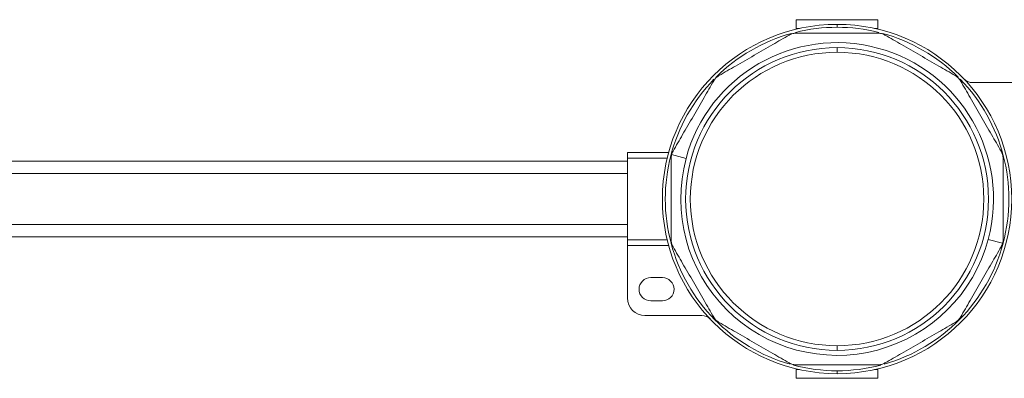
# Model space of a CAD drawing. Header units: millimetres. Extents: x -456 to 1926, y -70 to 431.
# Tile 28 of 44: x 371 to 541, y 369 to 431. Entities that reach past the tile are written whole.
import ezdxf

# ---------------------------------------------------------------- set-up
doc = ezdxf.new("R2010")
doc.units = ezdxf.units.MM
doc.linetypes.add('SLD-Solid', pattern=[0])

msp = doc.modelspace()

# ---------------------------------------------------------------- linework, layer by layer
at = {"color": 7, "linetype": 'SLD-Solid', "lineweight": 18}
for p, q in [((504.81, 430.94), (518.81, 430.94)), ((504.81, 429.44), (504.81, 430.94)), ((505.37, 429.44), (504.81, 429.44)), ((504.81, 429.31), (504.81, 429.44)), ((511.81, 429.64), (511.81, 430.14)), ((518.81, 429.44), (518.26, 429.44)), ((518.81, 430.94), (518.81, 429.44)), ((518.81, 429.44), (518.81, 429.31)), ((511.81, 425.34), (511.81, 426.14)), ((535.05, 420.14), (544.81, 420.14)), ((482.9, 408.14), (475.81, 408.14)), ((475.81, 407.14), (475.81, 408.14)), ((485.88, 407.09), (483.4, 407.76)), ((475.81, 406.64), (347.81, 406.64)), ((482.64, 407.14), (475.81, 407.14)), ((475.81, 393.14), (475.81, 407.14)), ((475.81, 404.52), (347.81, 404.52)), ((475.81, 395.77), (347.81, 395.77)), ((347.81, 393.64), (475.81, 393.64)), ((482.64, 393.14), (475.81, 393.14)), ((475.81, 392.14), (475.81, 393.14)), ((537.75, 393.19), (540.23, 392.53)), ((482.9, 392.14), (475.81, 392.14)), ((475.81, 383.14), (475.81, 392.14)), ((481.81, 386.64), (479.81, 386.64)), ((479.81, 382.64), (481.81, 382.64)), ((488.58, 380.14), (478.81, 380.14)), ((511.81, 374.94), (511.81, 374.14)), ((504.81, 370.84), (504.81, 370.97)), ((504.81, 370.84), (505.37, 370.84)), ((504.81, 369.34), (504.81, 370.84)), ((511.81, 370.64), (511.81, 370.14)), ((518.26, 370.84), (518.81, 370.84)), ((518.81, 370.97), (518.81, 370.84)), ((518.81, 370.84), (518.81, 369.34)), ((518.81, 369.34), (504.81, 369.34))]:
    msp.add_line(p, q, dxfattribs=at)
for centre, radius, start, end in [((511.81, 400.14), 30, 90, 270), ((511.81, 400.14), 29.5, 90, 104.0092), ((511.81, 400.14), 30, 270, 90), ((511.81, 400.14), 29.5, 75.9908, 90), ((511.81, 400.14), 29.5, 105.3407, 134.7625), ((511.81, 400.14), 29.5, 45.2375, 74.6593), ((511.81, 400.14), 26, 90, 270), ((511.81, 400.14), 26.85, 345, 165), ((511.81, 400.14), 26, 270, 90), ((511.81, 400.14), 25.2, 90, 270), ((511.81, 400.14), 25.2, 270, 90), ((511.81, 400.14), 29.5, 135.7753, 254.1101), ((511.81, 400.14), 29.5, 285.8899, 44.2247), ((535.05, 422.14), 2, 223.4325, 270), ((511.81, 400.14), 26.85, 165, 345), ((479.81, 384.64), 2, 90, 270), ((481.81, 384.64), 2, 270, 90), ((478.81, 383.14), 3, 180, 270), ((488.58, 378.14), 2, 43.4325, 90), ((511.81, 400.14), 29.5, 255.2893, 270), ((511.81, 400.14), 29.5, 270, 284.7107)]:
    msp.add_arc(centre, radius, start, end, dxfattribs=at)
for points, knots in [([(491.53, 421.34), (492.48, 421.89), (494.47, 423.04), (497.56, 424.82), (500.66, 426.61), (502.65, 427.76), (503.6, 428.31)], [0, 0, 0, 0, 0.236422, 0.499664, 0.763434, 1, 1, 1, 1]), ([(504.85, 428.64), (505.94, 428.64), (508.24, 428.64), (511.81, 428.64), (515.38, 428.64), (517.69, 428.64), (518.78, 428.64)], [0, 0, 0, 0, 0.236329, 0.499843, 0.763462, 1, 1, 1, 1]), ([(520.03, 428.31), (520.97, 427.76), (522.97, 426.61), (526.06, 424.82), (529.16, 423.04), (531.15, 421.89), (532.1, 421.34)], [0, 0, 0, 0, 0.236379, 0.499917, 0.763509, 1, 1, 1, 1]), ([(483.65, 408.36), (484.19, 409.3), (485.35, 411.3), (487.13, 414.39), (488.92, 417.48), (490.07, 419.48), (490.62, 420.43)], [0, 0, 0, 0, 0.236407, 0.499638, 0.763417, 1, 1, 1, 1]), ([(533.01, 420.43), (533.56, 419.48), (534.71, 417.49), (536.5, 414.39), (538.28, 411.3), (539.43, 409.3), (539.98, 408.36)], [0, 0, 0, 0, 0.236426, 0.49999, 0.763559, 1, 1, 1, 1]), ([(483.4, 407.76), (483.37, 407.64), (483.32, 407.42), (483.32, 407.21), (483.31, 407.11)], [0, 0, 0, 0, 0.5494201, 1, 1, 1, 1]), ([(483.65, 408.36), (483.59, 408.25), (483.49, 408.06), (483.43, 407.85), (483.4, 407.76)], [0, 0, 0, 0, 0.570321, 1, 1, 1, 1]), ([(483.31, 393.18), (483.31, 394.27), (483.31, 396.57), (483.31, 400.14), (483.31, 403.71), (483.31, 406.02), (483.31, 407.11)], [0, 0, 0, 0, 0.236595, 0.500157, 0.763328, 1, 1, 1, 1]), ([(540.31, 407.11), (540.31, 406.02), (540.31, 403.71), (540.31, 400.14), (540.31, 396.57), (540.31, 394.27), (540.31, 393.18)], [0, 0, 0, 0, 0.236595, 0.500157, 0.763328, 1, 1, 1, 1]), ([(539.98, 391.93), (540.04, 392.04), (540.14, 392.23), (540.2, 392.44), (540.23, 392.53)], [0, 0, 0, 0, 0.570321, 1, 1, 1, 1]), ([(540.23, 392.53), (540.26, 392.65), (540.31, 392.86), (540.31, 393.08), (540.31, 393.18)], [0, 0, 0, 0, 0.5494201, 1, 1, 1, 1]), ([(490.62, 379.86), (490.07, 380.8), (488.92, 382.8), (487.13, 385.89), (485.35, 388.99), (484.19, 390.98), (483.65, 391.93)], [0, 0, 0, 0, 0.236426, 0.49999, 0.763559, 1, 1, 1, 1]), ([(539.98, 391.93), (539.43, 390.98), (538.28, 388.99), (536.5, 385.89), (534.71, 382.8), (533.56, 380.8), (533.01, 379.86)], [0, 0, 0, 0, 0.236407, 0.499638, 0.763417, 1, 1, 1, 1]), ([(503.6, 371.98), (502.65, 372.52), (500.66, 373.67), (497.57, 375.46), (494.47, 377.25), (492.48, 378.4), (491.53, 378.94)], [0, 0, 0, 0, 0.236379, 0.499917, 0.763509, 1, 1, 1, 1]), ([(532.1, 378.94), (531.15, 378.4), (529.16, 377.25), (526.07, 375.46), (522.97, 373.68), (520.98, 372.52), (520.03, 371.98)], [0, 0, 0, 0, 0.236422, 0.499664, 0.763434, 1, 1, 1, 1]), ([(518.78, 371.64), (517.69, 371.64), (515.39, 371.64), (511.82, 371.64), (508.24, 371.64), (505.94, 371.64), (504.85, 371.64)], [0, 0, 0, 0, 0.2363295, 0.4998434, 0.7634619, 1, 1, 1, 1])]:
    msp.add_open_spline(points, degree=3, knots=knots, dxfattribs=at)
for points in [[(504.85, 428.64), (504.63, 428.63), (504.19, 428.6), (503.8, 428.4), (503.6, 428.31)], [(520.03, 428.31), (519.83, 428.4), (519.44, 428.6), (519, 428.63), (518.78, 428.64)], [(491.53, 421.34), (491.35, 421.22), (490.98, 420.97), (490.74, 420.61), (490.62, 420.43)], [(533.01, 420.43), (532.89, 420.61), (532.65, 420.97), (532.28, 421.22), (532.1, 421.34)], [(540.31, 407.11), (540.3, 407.33), (540.27, 407.77), (540.08, 408.16), (539.98, 408.36)], [(483.31, 393.18), (483.33, 392.96), (483.36, 392.52), (483.55, 392.12), (483.65, 391.93)], [(490.62, 379.86), (490.74, 379.68), (490.98, 379.31), (491.35, 379.07), (491.53, 378.94)], [(532.1, 378.94), (532.28, 379.07), (532.65, 379.31), (532.89, 379.68), (533.01, 379.86)], [(503.6, 371.98), (503.8, 371.88), (504.19, 371.69), (504.63, 371.66), (504.85, 371.64)], [(518.78, 371.64), (519, 371.66), (519.44, 371.69), (519.83, 371.88), (520.03, 371.98)]]:
    msp.add_open_spline(points, degree=3, dxfattribs=at)

doc.saveas('drawing.dxf')
